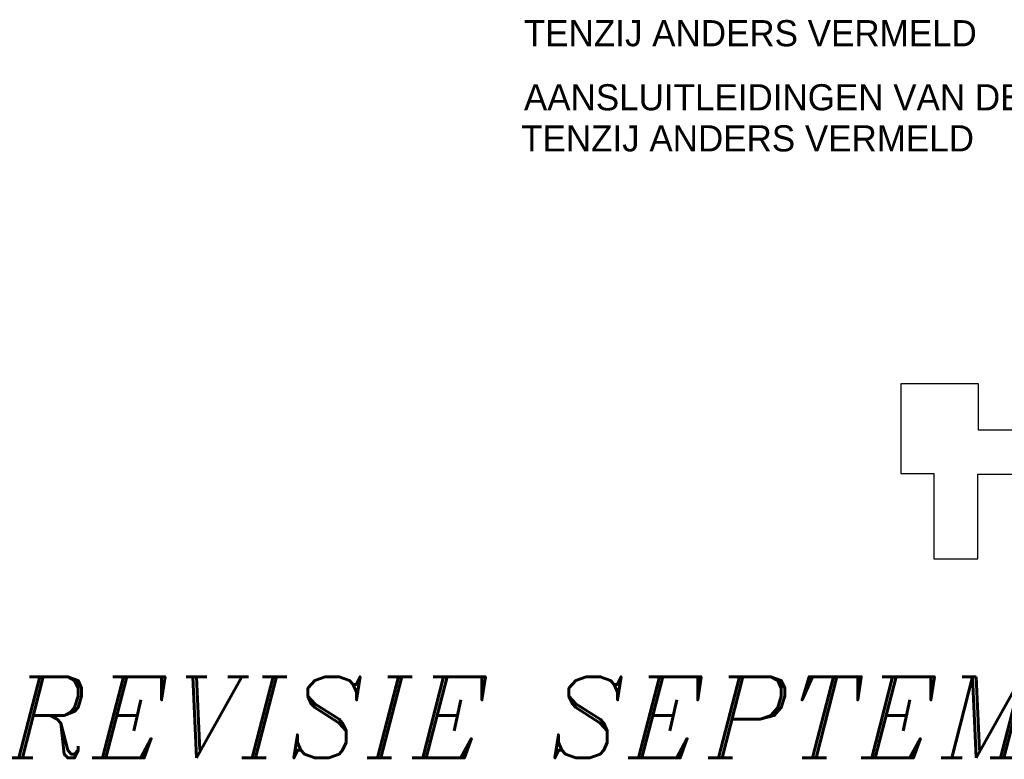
# Model space of a CAD drawing. Extents: x -41378 to 114803, y -24080 to 82188.
# Tile 103 of 137: x 96439 to 105848, y 5753 to 12825. Entities that reach past the tile are written whole.
import ezdxf

# ---------------------------------------------------------------- set-up
doc = ezdxf.new("R2010")
doc.units = 0
doc.header["$LTSCALE"] = 50
for name, color, linetype in [('AL$2----_RENVOOI', 7, 'CONTINUOUS'), ('WL561---', 4, 'CONTINUOUS'), ('WM521---', 1, 'CONTINUOUS')]:
    doc.layers.add(name, color=color, linetype=linetype)
doc.styles.add('BURO-025', font='BUROFONT.shx', dxfattribs={"height": 250})
doc.styles.add('ITALICC', font='italicc', dxfattribs={"width": 10, "height": 10})

msp = doc.modelspace()

# ---------------------------------------------------------------- linework, layer by layer
at = {"layer": 'AL$2----_RENVOOI', "color": 8}
for p, q in [((104859.3, 9342.4), (104859.3, 8484.1)), ((105601.8, 9342.4), (104859.3, 9342.4)), ((105601.8, 8900.6), (105601.8, 9342.4)), ((105975.9, 8900.6), (105601.8, 8900.6)), ((104859.3, 8484.1), (105174.1, 8484.1)), ((105174.1, 8484.1), (105174.1, 7671.1)), ((105594.6, 7671.1), (105594.6, 8480.1)), ((105594.6, 8480.1), (106432.6, 8480.1)), ((105174.1, 7671.1), (105594.6, 7671.1))]:
    msp.add_line(p, q, dxfattribs=at)

# ---------------------------------------------------------------- texts
at = {"layer": 'WL561---', "color": 5, "linetype": 'CONTINUOUS', "style": 'ITALICC'}
msp.add_text('REVISIE SEPTEMBER 2003', height=776.16, dxfattribs=at).set_placement((96331.7, 5766.7))
at = {"layer": 'WM521---', "color": 2, "style": 'BURO-025'}
for s, p in [('TENZIJ ANDERS VERMELD', (101257.5, 12570.3)), ('AANSLUITLEIDINGEN VAN DE RADIATOREN 1/2"', (101257.5, 11957.9)), ('TENZIJ ANDERS VERMELD', (101230.7, 11565.1))]:
    msp.add_text(s, height=250, dxfattribs=at).set_placement(p)

doc.saveas('drawing.dxf')
